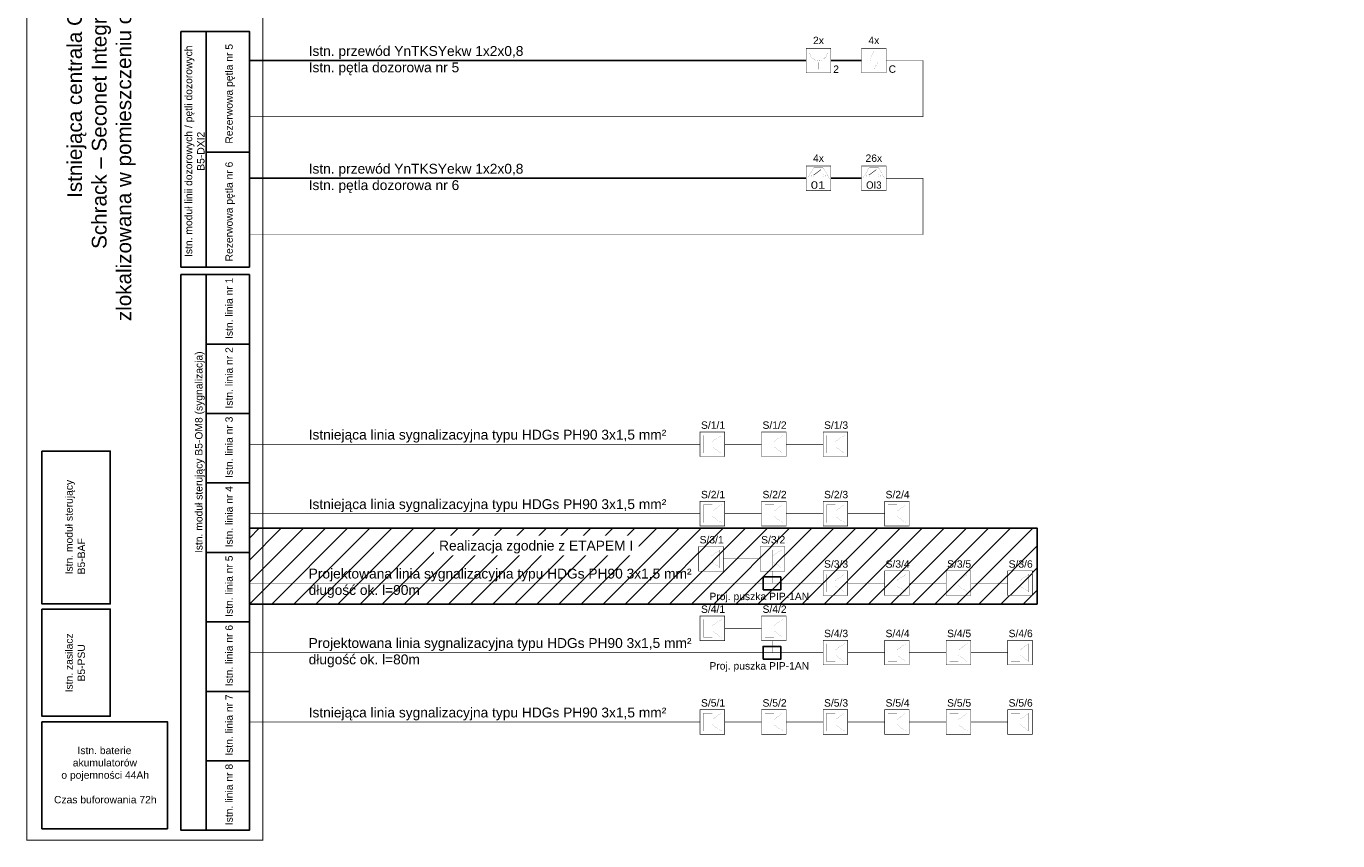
# Model space of a CAD drawing. Header units: millimetres. Extents: x 4005 to 9827, y 3530 to 6829.
# Tile 1 of 5: x 4005 to 6669, y 3888 to 5543. Entities that reach past the tile are written whole.
import ezdxf
from ezdxf.enums import TextEntityAlignment as Align

# ---------------------------------------------------------------- set-up
doc = ezdxf.new("R2010")
doc.units = ezdxf.units.MM
doc.set_wipeout_variables(frame=1)
doc.linetypes.add('DASHED', pattern=[19.05, 12.7, -6.35])
for name, color, linetype in [('_IE_Przewód HDGs', 30, 'Continuous'), ('_IE_SAP_elementy', 1, 'Continuous'), ('_IE_SSP istniejace', 251, 'Continuous'), ('_IE_Zasilacz_PPOZ', 240, 'Continuous'), ('POLON ALFA', 150, 'Continuous')]:
    doc.layers.add(name, color=color, linetype=linetype)
doc.styles.add('ARIAL', font='txt')
doc.styles.get("Standard").update_dxf_attribs({"font": 'arial.ttf'})

# ---------------------------------------------------------------- blocks, each defined once
blk = doc.blocks.new('*U77')
blk.add_wipeout([(-25, -25), (-25, 25), (25, 25), (25, -25)])
for points, const_width in [([(-25, -25), (-25, 25), (25, 25), (25, -25)], 1), ([(-18, -18), (-18, 18), (0, 18), (0, -18)], 0.18), ([(0, -5.4), (0, 5.4), (18, 18), (18, -18)], 0.18)]:
    blk.add_lwpolyline(points, close=True, dxfattribs=dict(const_width=const_width))

msp = doc.modelspace()

# ---------------------------------------------------------------- linework, layer by layer
at = {"layer": '_IE_Przewód HDGs', "linetype": 'DASHED', "const_width": 1}
for points in [[(4458, 4270.2), (5520.8, 4270.2)], [(5623.6, 4270.2), (5520.8, 4270.2)]]:
    msp.add_lwpolyline(points, dxfattribs=at)
at = {"layer": '_IE_SSP istniejace'}
for p, q in [((5589.2, 5473.3), (4458, 5473.3)), ((5589.2, 5234.1), (4458, 5234.1)), ((5701.7, 5234.1), (5639.2, 5234.1))]:
    msp.add_line(p, q, dxfattribs=at)
at = {"layer": '_IE_SSP istniejace', "const_width": 2}
msp.add_lwpolyline([(4485.2, 6821.3), (4005.6, 6821.3), (4005.6, 3888.8), (4485.2, 3888.8)], close=True, dxfattribs=at)
at = {"layer": '_IE_SSP istniejace'}
for points in [[(4318.9, 5532.4), (4458, 5532.4), (4458, 5053.8), (4318.9, 5053.8)], [(4318.9, 5038.3), (4458, 5038.3), (4458, 3909.2), (4318.9, 3909.2)], [(4036.3, 4679.7), (4175.3, 4679.7), (4175.3, 4369.1), (4036.3, 4369.1)], [(4036.3, 4358.6), (4175.3, 4358.6), (4175.3, 4140.9), (4036.3, 4140.9)], [(4036.3, 4129.7), (4291.6, 4129.7), (4291.6, 3912.1), (4036.3, 3912.1)]]:
    msp.add_lwpolyline(points, close=True, dxfattribs=at)
for points in [[(4370.4, 5053.8), (4370.4, 5532.4)], [(4370.4, 5287), (4458, 5287)], [(4370.4, 5053.8), (4458, 5053.8)], [(4370.4, 3909.2), (4370.4, 5038.3)], [(4370.4, 4897.1), (4458, 4897.1)], [(4370.4, 4756), (4458, 4756)], [(4370.4, 4614.9), (4458, 4614.9)], [(4370.4, 4473.7), (4458, 4473.7)], [(4370.4, 4332.6), (4458, 4332.6)], [(4370.4, 4191.5), (4458, 4191.5)], [(4370.4, 4050.3), (4458, 4050.3)], [(4370.4, 3909.2), (4458, 3909.2)]]:
    msp.add_lwpolyline(points, dxfattribs=at)
at = {"layer": '_IE_SSP istniejace', "const_width": 1}
for points in [[(5751.7, 5473.3), (5826.7, 5473.3), (5826.7, 5359.2), (4458, 5359.2)], [(5751.7, 5234.1), (5826.7, 5234.1), (5826.7, 5119.9), (4458, 5119.9)]]:
    msp.add_lwpolyline(points, dxfattribs=at)
at = {"layer": '_IE_SSP istniejace', "linetype": 'DASHED', "const_width": 1}
for points in [[(4458, 4693.6), (5373.6, 4693.6)], [(4458, 4552.5), (5373.6, 4552.5)], [(4458, 4411.3), (5520.8, 4411.3)], [(5623.6, 4411.3), (5520.8, 4411.3)], [(4458, 4129.1), (5373.6, 4129.1)]]:
    msp.add_lwpolyline(points, dxfattribs=at)

# ---------------------------------------------------------------- texts
at = {"layer": '_IE_Przewód HDGs', "insert": (4578.4, 4299.7), "char_height": 20, "attachment_point": 1}
msp.add_mtext_dynamic_manual_height_columns('Projektowana linia sygnalizacyjna typu HDGs PH90 3x1,5 mm²\\Pdługość ok. l=80m', width=800.858, gutter_width=15, heights=[0], dxfattribs=at)
at = {"layer": '_IE_SSP istniejace', "attachment_point": 1, "rotation": 90}
for s, width, gutter_width, heights, insert, char_height in [('\\pxqc;Istniejąca centrala CSP\\P{\\fHelvetica|b0|i0|c238|p32; Schrack – Seconet Integral IP MXF\\H1.128205x;\\P}zlokalizowana w pomieszczeniu oficera dyżurnego', 2818.442, 12.5, [257.8], (4087.8, 4002.8), 30), ('\\pxqc;Istn. moduł linii dozorowych / pętli dozorowych\\PB5-DXI2', 432.242, 15, [0], (4326.8, 5072.9), 15), ('\\pxi1.837141;Istn. moduł sterujący B5-OM8 (sygnalizacja)', 1197.599, 15, [0], (4347.7, 4444.9), 15), ('\\pxi1.837141;Istn. moduł sterujący\\PB5-BAF', 248.968, 15, [0], (4084, 4401.6), 15)]:
    msp.add_mtext_dynamic_manual_height_columns(s, width=width, gutter_width=gutter_width, heights=heights, dxfattribs=dict(at, insert=insert, char_height=char_height))
at = {"layer": '_IE_SSP istniejace', "char_height": 15, "attachment_point": 1, "rotation": 90}
for s, insert, width in [('\\pxi8.664505;Rezerwowa pętla nr 5', (4409.2, 5174.5), 393.492), ('\\pxi8.664505;Rezerwowa pętla nr 6', (4409.2, 4935.2), 393.492), ('\\pxi8.75591;Istn. linia nr 1', (4409.2, 4776.2), 393.492), ('\\pxi8.75591;Istn. linia nr 2', (4409.2, 4635), 393.492), ('\\pxi8.75591;Istn. linia nr 3', (4409.2, 4493.9), 393.492), ('\\pxi8.75591;Istn. linia nr 4', (4409.2, 4352.8), 393.492), ('\\pxi8.75591;Istn. linia nr 5', (4409.2, 4211.6), 393.492), ('\\pxi8.75591;Istn. linia nr 6', (4409.2, 4070.5), 393.492), ('\\pxqc;Istn. zasilacz \\PB5-PSU', (4084, 4131.7), 235.414), ('\\pxi8.75591;Istn. linia nr 7', (4409.2, 3929.4), 393.492), ('\\pxi8.75591;Istn. linia nr 8', (4409.2, 3788.2), 393.492)]:
    msp.add_mtext(s, dxfattribs=dict(at, insert=insert, width=width))
at = {"layer": '_IE_SSP istniejace', "attachment_point": 1}
for s, insert, char_height, width in [('\\pxqc;2x', (5589.2, 5521.8), 15, 50), ('\\pxqc;4x', (5701.7, 5521.8), 15, 50), ('Istn. przewód YnTKSYekw 1x2x0,8\\PIstn. pętla dozorowa nr 5', (4578.4, 5502.8), 20, 665.218), ('\\pxqc;4x', (5589.2, 5282.5), 15, 50), ('Istn. przewód YnTKSYekw 1x2x0,8\\PIstn. pętla dozorowa nr 6', (4578.4, 5263.5), 20, 665.218)]:
    msp.add_mtext(s, dxfattribs=dict(at, insert=insert, char_height=char_height, width=width))
for s, width, insert, char_height in [('Istniejąca linia sygnalizacyjna typu HDGs PH90 3x1,5 mm²', 800.858, (4578.4, 4723.1), 20), ('Istniejąca linia sygnalizacyjna typu HDGs PH90 3x1,5 mm²', 800.858, (4578.4, 4581.9), 20), ('Projektowana linia sygnalizacyjna typu HDGs PH90 3x1,5 mm²\\Pdługość ok. l=90m', 800.858, (4578.4, 4440.8), 20), ('\\pxqc;Proj. puszka PIP-1AN', 255.363, (5366.3, 4391.9), 15), ('Istniejąca linia sygnalizacyjna typu HDGs PH90 3x1,5 mm²', 800.858, (4578.4, 4158.5), 20), ('\\pxi4.82896;Istn. baterie \\P\\pi4.19458,l0;akumulatorów \\P\\pi2.64171,l0;o pojemności 44Ah \\P\\pi8.51211,l0;\\P\\pi1.64376,l0;Czas buforowania 72h', 255.363, (4036.3, 4078.9), 15)]:
    msp.add_mtext_dynamic_manual_height_columns(s, width=width, gutter_width=15, heights=[0], dxfattribs=dict(at, insert=insert, char_height=char_height))
at = {"layer": '_IE_Zasilacz_PPOZ', "insert": (5366.3, 4250.8), "char_height": 15, "attachment_point": 1}
msp.add_mtext_dynamic_manual_height_columns('\\pxqc;Proj. puszka PIP-1AN', width=255.363, gutter_width=15, heights=[0], dxfattribs=at)

# ---------------------------------------------------------------- next in the draw order: block references
at = {"layer": '_IE_SAP_elementy'}
for p in [(5398.6, 4319.6), (5648.6, 4270.2)]:
    msp.add_blockref('*U77', p, dxfattribs=at)
at = {"layer": '_IE_SSP istniejace'}
for p in [(5398.6, 4693.6), (5398.6, 4552.5), (5395.8, 4460.7), (5648.6, 4411.3), (5398.6, 4129.1)]:
    msp.add_blockref('*U77', p, dxfattribs=at)

# ---------------------------------------------------------------- next in the draw order: wipeouts: each hides what was drawn before it
for points in [[(5701.7, 5448.3), (5701.7, 5498.3), (5751.7, 5498.3), (5751.7, 5448.3)], [(5589.2, 5209.1), (5589.2, 5259.1), (5639.2, 5259.1), (5639.2, 5209.1)], [(5701.7, 5209.1), (5701.7, 5259.1), (5751.7, 5259.1), (5751.7, 5209.1)]]:
    msp.add_wipeout(points).dxf.layer = '_IE_SSP istniejace'

# ---------------------------------------------------------------- next in the draw order: linework, layer by layer
at = {"layer": '_IE_Przewód HDGs', "linetype": 'DASHED', "const_width": 1}
for points in [[(5498.6, 4319.6), (5423.6, 4319.6)], [(5748.6, 4270.2), (5673.6, 4270.2)]]:
    msp.add_lwpolyline(points, dxfattribs=at)
at = {"layer": '_IE_SSP istniejace'}
msp.add_line((5701.7, 5473.3), (5639.2, 5473.3), dxfattribs=at)
for points, const_width in [([(5701.7, 5448.3), (5701.7, 5498.3), (5751.7, 5498.3), (5751.7, 5448.3)], 1), ([(5589.2, 5209.1), (5589.2, 5259.1), (5639.2, 5259.1), (5639.2, 5209.1)], 1), ([(5592.2, 5234.1), (5604.9, 5256.1), (5623.5, 5256.1), (5636.2, 5234.1)], 0.22), ([(5701.7, 5209.1), (5701.7, 5259.1), (5751.7, 5259.1), (5751.7, 5209.1)], 1), ([(5704.7, 5234.1), (5717.4, 5256.1), (5736, 5256.1), (5748.7, 5234.1)], 0.22)]:
    msp.add_lwpolyline(points, close=True, dxfattribs=dict(at, const_width=const_width))
at = {"layer": '_IE_SSP istniejace', "const_width": 0.2}
msp.add_lwpolyline([(5726.7, 5491.3), (5719.1, 5477.8, 0.572988), (5721.7, 5473.3), (5731.6, 5473.3, -0.572988), (5734.2, 5468.9), (5726.7, 5455.3)], format="xyb", dxfattribs=at)
at = {"layer": '_IE_SSP istniejace', "const_width": 1}
for points in [[(5604.5, 5240.5), (5619.3, 5251.6)], [(5716.9, 5240.5), (5731.7, 5251.6)]]:
    msp.add_lwpolyline(points, dxfattribs=at)
at = {"layer": '_IE_SSP istniejace', "const_width": 0.2}
for points in [[(5600, 5239.1), (5600, 5239.1, -0.414214), (5602.5, 5241.6), (5602.5, 5241.6, -0.414214), (5605, 5239.1), (5605, 5239.1, -0.414214), (5602.5, 5236.6), (5602.5, 5236.6, -0.414214)], [(5628.5, 5239.1), (5628.5, 5239.1, 0.414214), (5626, 5241.6), (5626, 5241.6, 0.414214), (5623.5, 5239.1), (5623.5, 5239.1, 0.414214), (5626, 5236.6), (5626, 5236.6, 0.414214)], [(5712.4, 5239.1), (5712.4, 5239.1, -0.414214), (5714.9, 5241.6), (5714.9, 5241.6, -0.414214), (5717.4, 5239.1), (5717.4, 5239.1, -0.414214), (5714.9, 5236.6), (5714.9, 5236.6, -0.414214)], [(5740.9, 5239.1), (5740.9, 5239.1, 0.414214), (5738.4, 5241.6), (5738.4, 5241.6, 0.414214), (5735.9, 5239.1), (5735.9, 5239.1, 0.414214), (5738.4, 5236.6), (5738.4, 5236.6, 0.414214)]]:
    msp.add_lwpolyline(points, format="xyb", close=True, dxfattribs=at)
at = {"layer": '_IE_SSP istniejace', "linetype": 'DASHED', "const_width": 1}
for points in [[(5498.6, 4693.6), (5423.6, 4693.6)], [(5498.6, 4552.5), (5423.6, 4552.5)], [(5495.8, 4460.7), (5420.8, 4460.7)], [(5748.6, 4411.3), (5673.6, 4411.3)], [(5498.6, 4129.1), (5423.6, 4129.1)]]:
    msp.add_lwpolyline(points, dxfattribs=at)

# ---------------------------------------------------------------- next in the draw order: texts
at = {"layer": '_IE_SSP istniejace', "style": 'ARIAL'}
for s, width, p, p2 in [('01', 1.258108, (5598.6, 5212.9), (5627.9, 5212.9)), ('OI3', 0.926655, (5711, 5212.9), (5742.3, 5212.9))]:
    msp.add_text(s, height=15, dxfattribs=dict(at, width=width)).set_placement(p, p2, align=Align.FIT)
at = {"layer": '_IE_SSP istniejace', "insert": (5756.7, 5448.3), "char_height": 15, "attachment_point": 7}
msp.add_mtext_dynamic_manual_height_columns('\\pxql;{\\fArial|b0|i0|c238|p34;C}', width=19.244, gutter_width=10, heights=[0], dxfattribs=at)
at = {"layer": '_IE_SSP istniejace', "char_height": 15, "width": 50, "attachment_point": 1}
for s, insert in [('\\pxqc;26x', (5701.7, 5282.5)), ('\\pxqc;S/1/1', (5375, 4740)), ('\\pxqc;S/2/1', (5375, 4598.9)), ('\\pxqc;S/5/1', (5375, 4175.5))]:
    msp.add_mtext(s, dxfattribs=dict(at, insert=insert))
at = {"layer": '_IE_SSP istniejace', "color": 30, "insert": (5372.2, 4507.1), "char_height": 15, "width": 50, "attachment_point": 1}
msp.add_mtext('\\pxqc;S/3/1', dxfattribs=at)
at = {"layer": 'POLON ALFA', "color": 30, "char_height": 15, "width": 50, "attachment_point": 1}
for s, insert in [('\\pxqc;S/3/3', (5625, 4457.8)), ('\\pxqc;S/4/1', (5375, 4366)), ('\\pxqc;S/4/3', (5625, 4316.6))]:
    msp.add_mtext(s, dxfattribs=dict(at, insert=insert))

# ---------------------------------------------------------------- next in the draw order: block references
at = {"layer": '_IE_SAP_elementy'}
for p in [(5523.6, 4319.6), (5773.6, 4270.2)]:
    msp.add_blockref('*U77', p, dxfattribs=at)
at = {"layer": '_IE_SSP istniejace'}
for p in [(5523.6, 4693.6), (5523.6, 4552.5), (5520.8, 4460.7), (5773.6, 4411.3), (5523.6, 4129.1)]:
    msp.add_blockref('*U77', p, dxfattribs=at)

# ---------------------------------------------------------------- next in the draw order: wipeouts: each hides what was drawn before it
msp.add_wipeout([(5589.2, 5448.3), (5589.2, 5498.3), (5639.2, 5498.3), (5639.2, 5448.3)]).dxf.layer = '_IE_SSP istniejace'

# ---------------------------------------------------------------- next in the draw order: linework, layer by layer
at = {"layer": '_IE_Przewód HDGs', "linetype": 'DASHED', "const_width": 1}
for points in [[(5520.8, 4270.2), (5520.8, 4294.6)], [(5873.6, 4270.2), (5798.6, 4270.2)]]:
    msp.add_lwpolyline(points, dxfattribs=at)
at = {"layer": '_IE_SSP istniejace', "const_width": 1}
msp.add_lwpolyline([(5589.2, 5448.3), (5589.2, 5498.3), (5639.2, 5498.3), (5639.2, 5448.3)], close=True, dxfattribs=at)
at = {"layer": '_IE_SSP istniejace', "const_width": 0.2}
msp.add_lwpolyline([(5596.2, 5491.3), (5596.2, 5491.3, 0.414214), (5614.2, 5473.3), (5614.2, 5473.3), (5614.2, 5455.3), (5614.2, 5473.3), (5614.2, 5473.3, 0.414214), (5632.2, 5491.3), (5632.2, 5491.3)], format="xyb", dxfattribs=at)
at = {"layer": '_IE_SSP istniejace', "linetype": 'DASHED', "const_width": 1}
for points in [[(5623.6, 4693.6), (5548.6, 4693.6)], [(5623.6, 4552.5), (5548.6, 4552.5)], [(5520.8, 4411.3), (5520.8, 4435.7)], [(5873.6, 4411.3), (5798.6, 4411.3)], [(5623.6, 4129.1), (5548.6, 4129.1)]]:
    msp.add_lwpolyline(points, dxfattribs=at)
at = {"layer": '_IE_SSP istniejace'}
msp.add_lwpolyline([(5501.8, 4398), (5537.4, 4398), (5537.4, 4424.1), (5501.8, 4424.1)], close=True, dxfattribs=at)
at = {"layer": '_IE_Zasilacz_PPOZ'}
msp.add_lwpolyline([(5501.8, 4256.8), (5537.4, 4256.8), (5537.4, 4282.9), (5501.8, 4282.9)], close=True, dxfattribs=at)

# ---------------------------------------------------------------- next in the draw order: texts
at = {"layer": '_IE_SSP istniejace', "insert": (5644.2, 5448.3), "char_height": 15, "attachment_point": 7}
msp.add_mtext_dynamic_manual_height_columns('\\pxql;2', width=19.244, gutter_width=10, heights=[0], dxfattribs=at)
at = {"layer": '_IE_SSP istniejace', "char_height": 15, "width": 50, "attachment_point": 1}
for s, insert in [('\\pxqc;S/1/2', (5500, 4740)), ('\\pxqc;S/2/2', (5500, 4598.9)), ('\\pxqc;S/5/2', (5500, 4175.5))]:
    msp.add_mtext(s, dxfattribs=dict(at, insert=insert))
at = {"layer": '_IE_SSP istniejace', "color": 30, "insert": (5497.2, 4507.1), "char_height": 15, "width": 50, "attachment_point": 1}
msp.add_mtext('\\pxqc;S/3/2', dxfattribs=at)
at = {"layer": 'POLON ALFA', "color": 30, "char_height": 15, "width": 50, "attachment_point": 1}
for s, insert in [('\\pxqc;S/3/4', (5750, 4457.8)), ('\\pxqc;S/4/2', (5500, 4366)), ('\\pxqc;S/4/4', (5750, 4316.6))]:
    msp.add_mtext(s, dxfattribs=dict(at, insert=insert))

# ---------------------------------------------------------------- next in the draw order: block references
at = {"layer": '_IE_SAP_elementy'}
msp.add_blockref('*U77', (5898.6, 4270.2), dxfattribs=at)
at = {"layer": '_IE_SSP istniejace'}
for p in [(5648.6, 4693.6), (5648.6, 4552.5), (5898.6, 4411.3), (5648.6, 4129.1)]:
    msp.add_blockref('*U77', p, dxfattribs=at)

# ---------------------------------------------------------------- next in the draw order: linework, layer by layer
at = {"layer": '_IE_Przewód HDGs', "linetype": 'DASHED', "const_width": 1}
msp.add_lwpolyline([(5998.6, 4270.2), (5923.6, 4270.2)], dxfattribs=at)
at = {"layer": '_IE_SSP istniejace', "linetype": 'DASHED', "const_width": 1}
for points in [[(5748.6, 4552.5), (5673.6, 4552.5)], [(5998.6, 4411.3), (5923.6, 4411.3)], [(5748.6, 4129.1), (5673.6, 4129.1)]]:
    msp.add_lwpolyline(points, dxfattribs=at)

# ---------------------------------------------------------------- next in the draw order: texts
at = {"layer": '_IE_SSP istniejace', "char_height": 15, "width": 50, "attachment_point": 1}
for s, insert in [('\\pxqc;S/1/3', (5625, 4740)), ('\\pxqc;S/2/3', (5625, 4598.9)), ('\\pxqc;S/5/3', (5625, 4175.5))]:
    msp.add_mtext(s, dxfattribs=dict(at, insert=insert))
at = {"layer": 'POLON ALFA', "color": 30, "char_height": 15, "width": 50, "attachment_point": 1}
for s, insert in [('\\pxqc;S/3/5', (5875, 4457.8)), ('\\pxqc;S/4/5', (5875, 4316.6))]:
    msp.add_mtext(s, dxfattribs=dict(at, insert=insert))

# ---------------------------------------------------------------- next in the draw order: block references
at = {"layer": '_IE_SAP_elementy'}
msp.add_blockref('*U77', (6023.6, 4270.2), dxfattribs=at)
at = {"layer": '_IE_SSP istniejace'}
for p in [(5773.6, 4552.5), (6023.6, 4411.3), (5773.6, 4129.1)]:
    msp.add_blockref('*U77', p, dxfattribs=at)

# ---------------------------------------------------------------- next in the draw order: hatches: boundary and pattern name
at = {"transparency": 33554687}
h = msp.add_hatch(dxfattribs=at)
h.set_pattern_fill('ANSI31', color=134, scale=10)
h.paths.add_polyline_path([(7151.8, 5495), (7151.8, 4844.3), (7439.8, 4844.3), (7439.8, 4793.8), (7706.4, 4793.8), (7706.4, 4346.5), (7097.4, 4346.5), (7097.4, 5495)])
h.paths.add_polyline_path([(6058.6, 4368.6), (4458, 4368.6), (4458, 4522.8), (6058.6, 4522.8)])
h.paths.add_polyline_path([(4458, 6385.4), (7243.4, 6385.4), (7243.4, 6196.6), (7360.6, 6196.6), (7360.6, 6385.4), (8422.1, 6385.4), (8422.1, 6096), (5788.1, 6096), (5788.1, 6196.7), (5669.1, 6196.7), (5669.1, 6096), (4458, 6096)])

# ---------------------------------------------------------------- next in the draw order: linework, layer by layer
at = {"color": 134}
msp.add_lwpolyline([(6058.6, 4368.6), (4458, 4368.6), (4458, 4522.8), (6058.6, 4522.8)], close=True, dxfattribs=at)
at = {"layer": '_IE_SSP istniejace', "linetype": 'DASHED', "const_width": 1}
msp.add_lwpolyline([(5873.6, 4129.1), (5798.6, 4129.1)], dxfattribs=at)

# ---------------------------------------------------------------- next in the draw order: texts
at = {"layer": '_IE_SSP istniejace', "char_height": 15, "width": 50, "attachment_point": 1}
for s, insert in [('\\pxqc;S/2/4', (5750, 4598.9)), ('\\pxqc;S/5/4', (5750, 4175.5))]:
    msp.add_mtext(s, dxfattribs=dict(at, insert=insert))
at = {"layer": 'POLON ALFA', "color": 30, "char_height": 15, "width": 50, "attachment_point": 1}
for s, insert in [('\\pxqc;S/3/6', (6000, 4457.8)), ('\\pxqc;S/4/6', (6000, 4316.6))]:
    msp.add_mtext(s, dxfattribs=dict(at, insert=insert))

# ---------------------------------------------------------------- next in the draw order: block references
at = {"layer": '_IE_SSP istniejace'}
msp.add_blockref('*U77', (5898.6, 4129.1), dxfattribs=at)

# ---------------------------------------------------------------- next in the draw order: texts
at = {"color": 134, "insert": (4843.3, 4497.7), "char_height": 20, "width": 395.843, "attachment_point": 1, "bg_fill": 3, "box_fill_scale": 1.5, "bg_fill_color": 1, "bg_fill_transparency": 0}
msp.add_mtext('Realizacja zgodnie z ETAPEM I', dxfattribs=at)

# ---------------------------------------------------------------- next in the draw order: linework, layer by layer
at = {"layer": '_IE_SSP istniejace', "linetype": 'DASHED', "const_width": 1}
msp.add_lwpolyline([(5998.6, 4129.1), (5923.6, 4129.1)], dxfattribs=at)

# ---------------------------------------------------------------- next in the draw order: texts
at = {"layer": '_IE_SSP istniejace', "insert": (5875, 4175.5), "char_height": 15, "width": 50, "attachment_point": 1}
msp.add_mtext('\\pxqc;S/5/5', dxfattribs=at)

# ---------------------------------------------------------------- next in the draw order: block references
at = {"layer": '_IE_SSP istniejace'}
msp.add_blockref('*U77', (6023.6, 4129.1), dxfattribs=at)

# ---------------------------------------------------------------- next in the draw order: texts
at = {"layer": '_IE_SSP istniejace', "insert": (6000, 4175.5), "char_height": 15, "width": 50, "attachment_point": 1}
msp.add_mtext('\\pxqc;S/5/6', dxfattribs=at)

doc.saveas('drawing.dxf')
